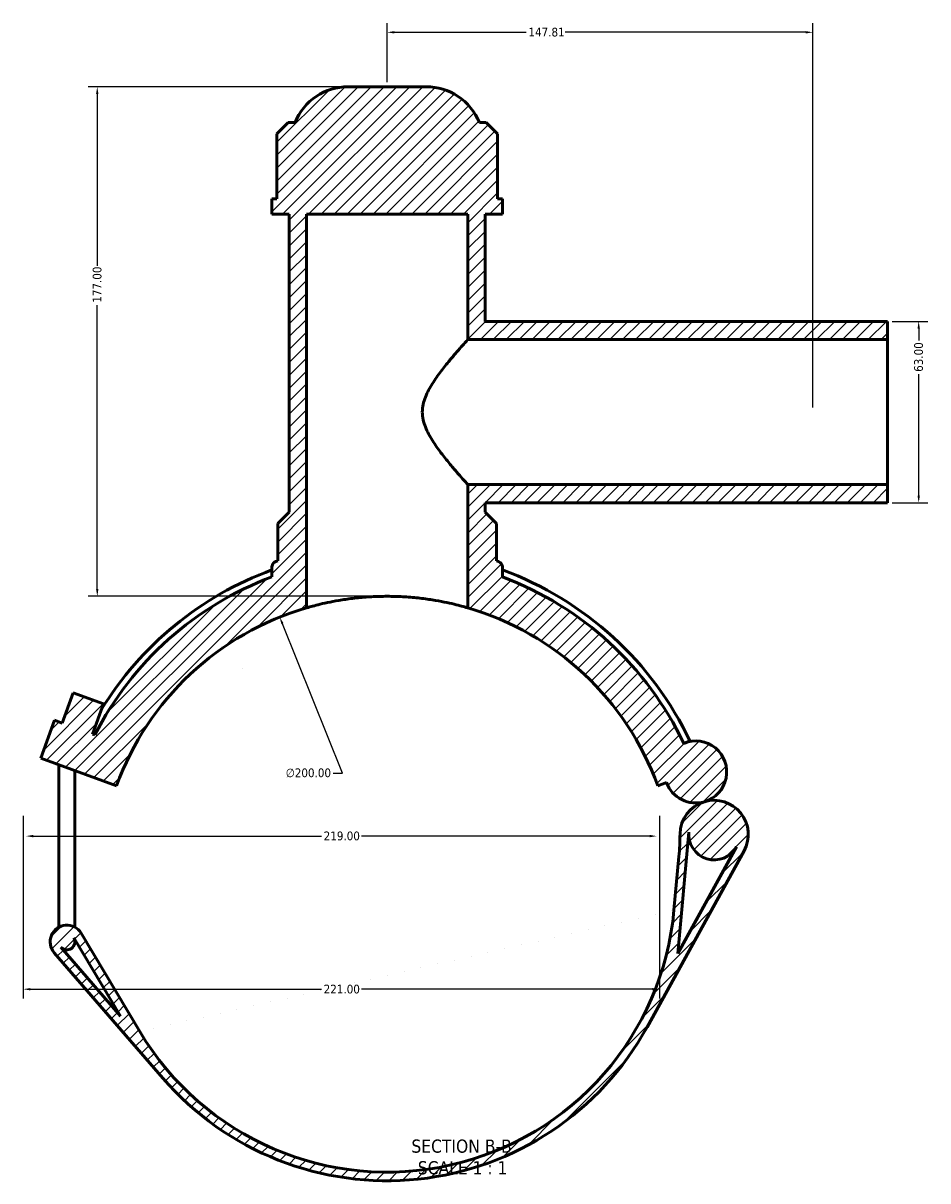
# Model space of a CAD drawing. Header units: millimetres. Extents: x 0 to 898, y -425 to 1022.
# Tile 1 of 5: x 261 to 575, y -425 to -23. Entities that reach past the tile are written whole.
import ezdxf

# ---------------------------------------------------------------- set-up
doc = ezdxf.new("R2010")
doc.units = ezdxf.units.MM
for name, color, linetype, lineweight in [('Dimension (ANSI)', 7, 'Continuous', 25), ('Hatch (ANSI)', 7, 'Continuous', 18), ('Symbol (ANSI)', 7, 'Continuous', 25), ('Visible (ANSI)', 7, 'Continuous', 50)]:
    doc.layers.add(name, color=color, linetype=linetype, lineweight=lineweight)
doc.styles.add('Label Text (ANSI)', font='tahoma.ttf')
doc.styles.add('Note Text (ANSI)', font='tahoma.ttf')
doc.dimstyles.new('Default - mm (ANSI)', dxfattribs={"dimtxt": 3.048, "dimasz": 2.5, "dimexe": 3.175, "dimexo": 1.6002, "dimgap": 0.8, "dimtad": 0, "dimtoh": 1, "dimrnd": 1e-08, "dimzin": 4, "dimdsep": 46, "dimtxsty": 'Note Text (ANSI)', "dimcen": 0.09, "dimdle": 10, "dimclrd": 256, "dimclre": 256, "dimclrt": 256, "dimadec": 1, "dimazin": 1, "dimtfac": 1, "dimtofl": 0, "dimtmove": 0, "dimatfit": 3, "dimfxl": 1, "dimtolj": 1, "dimtzin": 4, "dimlwd": -1, "dimlwe": -1, "dimarcsym": 0})

# ---------------------------------------------------------------- blocks, each defined once
blk = doc.blocks.new('*D7')
at = {"layer": 'Defpoints', "color": 0, "transparency": 16777216}
for p in [(349.87, -229.18), (424.47, -414.75)]:
    blk.add_point(p, dxfattribs=at)
at = {"layer": 'Dimension (ANSI)', "transparency": 16777216}
for p, q in [((371.66, -283.37), (350.8, -231.5)), ((368.44, -283.37), (371.66, -283.37))]:
    blk.add_line(p, q, dxfattribs=at)
blk.add_arc((387.17, -321.96), 100, 107.1765, 113.719, dxfattribs=at)
blk.add_solid([(351.19, -231.34), (350.42, -231.65), (349.87, -229.18)], dxfattribs=at)
at = {"layer": 'Dimension (ANSI)', "color": 230, "true_color": 0xff0080, "transparency": 16777216, "insert": (351.96, -281.73), "char_height": 3.048, "attachment_point": 1, "style": 'Note Text (ANSI)'}
blk.add_mtext('\\A1;∅200.00', dxfattribs=at)
blk = doc.blocks.new('*D9')
at = {"layer": 'Defpoints', "color": 0, "transparency": 16777216}
for p in [(373.67, -44.96), (286.51, -221.96), (387.17, -221.96)]:
    blk.add_point(p, dxfattribs=at)
at = {"layer": 'Dimension (ANSI)', "transparency": 16777216}
for p, q in [((372.07, -44.96), (283.33, -44.96)), ((286.51, -47.46), (286.51, -107.12)), ((286.51, -219.46), (286.51, -120.8)), ((385.57, -221.96), (283.33, -221.96))]:
    blk.add_line(p, q, dxfattribs=at)
for points in [[(286.09, -47.46), (286.92, -47.46), (286.51, -44.96)], [(286.09, -219.46), (286.92, -219.46), (286.51, -221.96)]]:
    blk.add_solid(points, dxfattribs=at)
at = {"layer": 'Dimension (ANSI)', "color": 230, "true_color": 0xff0080, "transparency": 16777216, "insert": (284.92, -120), "char_height": 3.048, "attachment_point": 1, "rotation": 90, "style": 'Note Text (ANSI)'}
blk.add_mtext('\\A1;177.00', dxfattribs=at)
blk = doc.blocks.new('*D10')
at = {"layer": 'Defpoints', "color": 0, "transparency": 16777216}
for p in [(560.95, -126.46), (560.95, -189.46), (571.72, -189.46)]:
    blk.add_point(p, dxfattribs=at)
at = {"layer": 'Dimension (ANSI)', "transparency": 16777216}
for p, q in [((562.55, -126.46), (574.9, -126.46)), ((571.72, -128.96), (571.72, -133.12)), ((571.72, -186.96), (571.72, -144.8)), ((562.55, -189.46), (574.9, -189.46))]:
    blk.add_line(p, q, dxfattribs=at)
for points in [[(571.31, -128.96), (572.14, -128.96), (571.72, -126.46)], [(571.31, -186.96), (572.14, -186.96), (571.72, -189.46)]]:
    blk.add_solid(points, dxfattribs=at)
at = {"layer": 'Dimension (ANSI)', "color": 230, "true_color": 0xff0080, "transparency": 16777216, "insert": (570.14, -144), "char_height": 3.048, "attachment_point": 1, "rotation": 90, "style": 'Note Text (ANSI)'}
blk.add_mtext('\\A1;63.00', dxfattribs=at)
blk = doc.blocks.new('*D11')
at = {"layer": 'Defpoints', "color": 0, "transparency": 16777216}
for p in [(534.98, -26.05), (387.17, -44.96), (534.98, -157.96)]:
    blk.add_point(p, dxfattribs=at)
at = {"layer": 'Dimension (ANSI)', "transparency": 16777216}
for p, q in [((387.17, -43.36), (387.17, -22.88)), ((534.98, -156.36), (534.98, -22.88)), ((389.67, -26.05), (435.42, -26.05)), ((532.48, -26.05), (448.93, -26.05))]:
    blk.add_line(p, q, dxfattribs=at)
for points in [[(389.67, -25.64), (389.67, -26.47), (387.17, -26.05)], [(532.48, -25.64), (532.48, -26.47), (534.98, -26.05)]]:
    blk.add_solid(points, dxfattribs=at)
at = {"layer": 'Dimension (ANSI)', "color": 230, "true_color": 0xff0080, "transparency": 16777216, "insert": (436.22, -24.46), "char_height": 3.048, "attachment_point": 1, "style": 'Note Text (ANSI)'}
blk.add_mtext('\\A1;147.81', dxfattribs=at)
blk = doc.blocks.new('*D12')
at = {"layer": 'Defpoints', "color": 0, "transparency": 16777216}
for p in [(260.78, -296.59), (481.78, -296.59), (481.78, -358.43)]:
    blk.add_point(p, dxfattribs=at)
at = {"layer": 'Dimension (ANSI)', "transparency": 16777216}
for p, q in [((260.78, -298.19), (260.78, -361.61)), ((481.78, -298.19), (481.78, -361.61)), ((263.28, -358.43), (364.32, -358.43)), ((479.28, -358.43), (378.24, -358.43))]:
    blk.add_line(p, q, dxfattribs=at)
for points in [[(263.28, -358.02), (263.28, -358.85), (260.78, -358.43)], [(479.28, -358.02), (479.28, -358.85), (481.78, -358.43)]]:
    blk.add_solid(points, dxfattribs=at)
at = {"layer": 'Dimension (ANSI)', "color": 230, "true_color": 0xff0080, "transparency": 16777216, "insert": (365.12, -356.85), "char_height": 3.048, "attachment_point": 1, "style": 'Note Text (ANSI)'}
blk.add_mtext('\\A1;221.00', dxfattribs=at)
blk = doc.blocks.new('*D13')
at = {"layer": 'Defpoints', "color": 0, "transparency": 16777216}
for p in [(261.78, -305.25), (480.78, -305.25), (480.78, -305.25)]:
    blk.add_point(p, dxfattribs=at)
at = {"layer": 'Dimension (ANSI)', "transparency": 16777216}
for p, q in [((264.28, -305.25), (364.32, -305.25)), ((478.28, -305.25), (378.24, -305.25))]:
    blk.add_line(p, q, dxfattribs=at)
for points in [[(264.28, -304.83), (264.28, -305.67), (261.78, -305.25)], [(478.28, -304.83), (478.28, -305.67), (480.78, -305.25)]]:
    blk.add_solid(points, dxfattribs=at)
at = {"layer": 'Dimension (ANSI)', "color": 230, "true_color": 0xff0080, "transparency": 16777216, "insert": (365.12, -303.66), "char_height": 3.048, "attachment_point": 1, "style": 'Note Text (ANSI)'}
blk.add_mtext('\\A1;219.00', dxfattribs=at)

msp = doc.modelspace()

# ---------------------------------------------------------------- hatches: boundary and pattern name
at = {"layer": 'Hatch (ANSI)'}
h = msp.add_hatch(dxfattribs=at)
h.set_pattern_fill('ANSI31', color=256, scale=25.4, style=0)
h.set_pattern_definition([(45, (0, 0), (-2.245064, 2.245064), [])])
edge = h.paths.add_edge_path()
edge.add_ellipse((500.707, -304.659), major_axis=(-3.358, 11.36), ratio=1, start_angle=0, end_angle=72.83798)
edge.add_ellipse((388.869, -303.301), major_axis=(99.993, -1.214), ratio=1, start_angle=355.49837, end_angle=360, ccw=False)
edge.add_line((488.458, -312.36), (486.76, -331.02))
edge.add_ellipse((387.172, -321.961), major_axis=(99.589, -9.059), ratio=1, start_angle=215.95985, end_angle=360, ccw=False)
edge.add_line((301.242, -373.109), (280.936, -338.995))
edge.add_ellipse((275.952, -341.961), major_axis=(4.984, 2.967), ratio=1, start_angle=0, end_angle=190.09828)
edge.add_line((271.565, -345.756), (309.272, -389.346))
edge.add_ellipse((387.172, -321.961), major_axis=(-77.899, -67.385), ratio=1, start_angle=0, end_angle=110.33732)
edge.add_line((477.429, -371.585), (511.088, -310.366))
edge.add_ellipse((500.707, -304.659), major_axis=(10.381, -5.707), ratio=1, start_angle=0, end_angle=135.26821)
edge = h.paths.add_edge_path(flags=0)
edge.add_line((278.358, -340.529), (294.567, -367.761))
edge.add_line((294.567, -367.761), (273.834, -343.793))
edge.add_ellipse((275.952, -341.961), major_axis=(-2.118, -1.832), ratio=1, start_angle=0, end_angle=169.90172)
edge = h.paths.add_edge_path(flags=0)
edge.add_line((488.062, -346.019), (491.897, -303.858))
edge.add_ellipse((500.707, -304.659), major_axis=(-8.81, 0.801), ratio=1, start_angle=0, end_angle=156.39544)
edge.add_line((508.459, -308.921), (488.062, -346.019))
edge = h.paths.add_edge_path()
edge.add_line((421.172, -189.461), (560.945, -189.461))
edge.add_line((560.945, -189.461), (560.945, -183.161))
edge.add_line((560.945, -183.161), (415.172, -183.161))
edge.add_line((415.172, -183.161), (415.172, -225.961))
edge.add_ellipse((387.172, -321.961), major_axis=(28, 96), ratio=1, start_angle=306.2602, end_angle=360, ccw=False)
edge.add_line((481.141, -287.759), (484.177, -286.654))
edge.add_ellipse((494.297, -282.971), major_axis=(-10.12, -3.683), ratio=1, start_angle=0, end_angle=86.46625)
edge.add_ellipse((494.297, -282.971), major_axis=(3.053, -10.328), ratio=1, start_angle=0, end_angle=186.24103)
edge.add_ellipse((387.172, -321.961), major_axis=(102.968, 48.925), ratio=1, start_angle=0, end_angle=44.04445)
edge.add_line((427.172, -215.209), (427.172, -211.77))
edge.add_ellipse((425.172, -211.77), major_axis=(2, 0), ratio=1, start_angle=0, end_angle=70.97308)
edge.add_ellipse((387.172, -321.961), major_axis=(38.652, 112.083), ratio=1, start_angle=0, end_angle=0.33298)
edge.add_line((425.172, -209.656), (425.172, -196.711))
edge.add_line((425.172, -196.711), (421.172, -192.711))
edge.add_line((421.172, -192.711), (421.172, -189.461))
edge = h.paths.add_edge_path()
edge.add_line((560.945, -126.461), (421.172, -126.461))
edge.add_line((421.172, -126.461), (421.172, -89.211))
edge.add_line((421.172, -89.211), (427.172, -89.211))
edge.add_line((427.172, -89.211), (427.172, -83.901))
edge.add_line((427.172, -83.901), (425.524, -83.901))
edge.add_line((425.524, -83.901), (425.524, -61.351))
edge.add_line((425.524, -61.351), (421.524, -57.351))
edge.add_line((421.524, -57.351), (419.172, -57.351))
edge.add_ellipse((400.676, -64.961), major_axis=(18.496, 7.61), ratio=1, start_angle=0, end_angle=67.63534)
edge.add_line((400.676, -44.961), (373.667, -44.961))
edge.add_ellipse((373.667, -64.961), major_axis=(0, 20), ratio=1, start_angle=0, end_angle=67.63534)
edge.add_line((355.172, -57.351), (352.819, -57.351))
edge.add_line((352.819, -57.351), (348.819, -61.351))
edge.add_line((348.819, -61.351), (348.819, -83.901))
edge.add_line((348.819, -83.901), (347.172, -83.901))
edge.add_line((347.172, -83.901), (347.172, -89.211))
edge.add_line((347.172, -89.211), (353.172, -89.211))
edge.add_line((353.172, -89.211), (353.172, -192.711))
edge.add_line((353.172, -192.711), (349.172, -196.711))
edge.add_line((349.172, -196.711), (349.172, -209.656))
edge.add_ellipse((387.172, -321.961), major_axis=(-38, 112.305), ratio=1, start_angle=0, end_angle=0.33298)
edge.add_spline(control_points=[(348.52, -209.879), (348.374, -209.929), (348.236, -209.995), (347.976, -210.159), (347.856, -210.255), (347.565, -210.55), (347.42, -210.769), (347.222, -211.251), (347.172, -211.509), (347.172, -211.77)], knot_values=[-0.2483344, -0.2483344, -0.2483344, -0.2483344, -0.2022961, -0.2022961, -0.1562578, -0.1562578, -0.0781289, -0.0781289, 0, 0, 0, 0], degree=3, periodic=0)
edge.add_line((347.172, -211.77), (347.172, -215.209))
edge.add_ellipse((387.172, -321.961), major_axis=(-40, 106.752), ratio=1, start_angle=0, end_angle=42.40489)
edge.add_line((285.646, -270.111), (284.835, -269.815))
edge.add_line((284.835, -269.815), (288.665, -259.291))
edge.add_line((288.665, -259.291), (278.141, -255.46))
edge.add_line((278.141, -255.46), (274.31, -265.985))
edge.add_line((274.31, -265.985), (271.679, -265.027))
edge.add_line((271.679, -265.027), (266.891, -278.183))
edge.add_line((266.891, -278.183), (293.202, -287.759))
edge.add_ellipse((387.172, -321.961), major_axis=(-93.969, 34.202), ratio=1, start_angle=306.2602, end_angle=360, ccw=False)
edge.add_line((359.172, -225.961), (359.172, -89.211))
edge.add_line((359.172, -89.211), (415.172, -89.211))
edge.add_line((415.172, -89.211), (415.172, -132.761))
edge.add_line((415.172, -132.761), (560.945, -132.761))
edge.add_line((560.945, -132.761), (560.945, -126.461))

# ---------------------------------------------------------------- linework, layer by layer
at = {"layer": 'Visible (ANSI)'}
for p, q in [((400.676, -44.961), (373.667, -44.961)), ((352.819, -57.351), (348.819, -61.351)), ((355.172, -57.351), (352.819, -57.351)), ((421.524, -57.351), (419.172, -57.351)), ((425.524, -61.351), (421.524, -57.351)), ((348.819, -61.351), (348.819, -83.901)), ((425.524, -83.901), (425.524, -61.351)), ((348.819, -83.901), (347.172, -83.901)), ((347.172, -83.901), (347.172, -89.211)), ((427.172, -83.901), (425.524, -83.901)), ((427.172, -89.211), (427.172, -83.901)), ((347.172, -89.211), (353.172, -89.211)), ((353.172, -89.211), (353.172, -192.711)), ((359.172, -225.961), (359.172, -89.211)), ((359.172, -89.211), (415.172, -89.211)), ((415.172, -89.211), (415.172, -132.761)), ((421.172, -126.461), (421.172, -89.211)), ((421.172, -89.211), (427.172, -89.211)), ((560.945, -126.461), (421.172, -126.461)), ((560.945, -126.461), (560.945, -132.761)), ((415.172, -132.761), (560.945, -132.761)), ((560.945, -132.761), (560.945, -183.161)), ((560.945, -183.161), (415.172, -183.161)), ((415.172, -183.161), (415.172, -225.961)), ((560.945, -183.161), (560.945, -189.461)), ((353.172, -192.711), (349.172, -196.711)), ((421.172, -189.461), (560.945, -189.461)), ((421.172, -192.711), (421.172, -189.461)), ((425.172, -196.711), (421.172, -192.711)), ((349.172, -196.711), (349.172, -209.656)), ((425.172, -209.656), (425.172, -196.711)), ((347.172, -211.77), (347.172, -215.209)), ((427.172, -215.209), (427.172, -211.77)), ((278.141, -255.46), (274.31, -265.985)), ((288.665, -259.291), (278.141, -255.46)), ((284.835, -269.815), (288.665, -259.291)), ((271.679, -265.027), (266.891, -278.183)), ((274.31, -265.985), (271.679, -265.027)), ((285.646, -270.111), (284.835, -269.815)), ((266.891, -278.183), (293.202, -287.759)), ((273.152, -335.801), (273.152, -280.462)), ((278.752, -335.801), (278.752, -282.5)), ((481.141, -287.759), (484.177, -286.654)), ((488.062, -346.019), (491.897, -303.858)), ((508.459, -308.921), (488.062, -346.019)), ((477.429, -371.585), (511.088, -310.366)), ((488.458, -312.36), (486.76, -331.02)), ((273.152, -335.801), (273.152, -336.882)), ((278.752, -336.882), (278.752, -335.801)), ((278.358, -340.529), (294.567, -367.761)), ((278.752, -341.961), (278.752, -341.191)), ((301.242, -373.109), (280.936, -338.995)), ((271.565, -345.756), (309.272, -389.346)), ((294.567, -367.761), (273.834, -343.793))]:
    msp.add_line(p, q, dxfattribs=at)
for centre, radius, start, end in [((373.667, -64.961), 20, 90, 157.63534), ((400.676, -64.961), 20, 22.36466, 90), ((387.172, -321.961), 116.28, 110.1206, 148.63512), ((387.172, -321.961), 118.56, 108.69394, 109.02692), ((387.172, -321.961), 118.56, 70.97308, 71.30606), ((425.172, -211.77), 2, 0, 70.97308), ((387.172, -321.961), 116.28, 25.23957, 69.8794), ((387.172, -321.961), 114, 110.54098, 152.94587), ((387.172, -321.961), 114, 25.41457, 69.45902), ((387.172, -321.961), 100, 106.2602, 160), ((387.172, -321.961), 100, 20, 73.7398), ((494.297, -282.971), 10.769, 286.46625, 112.70729), ((494.297, -282.971), 10.769, 200, 286.46625), ((500.707, -304.659), 11.846, 106.46625, 179.30423), ((500.707, -304.659), 11.846, 331.19805, 106.46625), ((388.869, -303.301), 100, 354.8026, 359.30423), ((500.707, -304.659), 8.846, 174.8026, 331.19805), ((387.172, -321.961), 100, 210.76245, 354.8026), ((275.952, -341.961), 5.8, 30.76245, 220.86073), ((275.952, -341.961), 2.8, 220.86073, 30.76245), ((387.172, -321.961), 103, 220.86073, 331.19805)]:
    msp.add_arc(centre, radius, start, end, dxfattribs=at)
for points, knots in [([(415.172, -132.761), (415.172, -132.761), (415.014, -132.936), (414.391, -133.631), (413.925, -134.152), (412.75, -135.48), (412.04, -136.289), (410.478, -138.101), (409.626, -139.105), (407.847, -141.261), (406.848, -142.503), (404.827, -145.173), (403.805, -146.6), (401.925, -149.591), (401.068, -151.149), (399.791, -154.418), (399.376, -156.13), (399.376, -157.961)], [12.7082395, 12.7082395, 12.7082395, 12.7082395, 13.2179692, 13.2179692, 13.7276988, 13.7276988, 14.2374284, 14.2374284, 14.7471581, 14.7471581, 15.2964484, 15.2964484, 15.8457387, 15.8457387, 16.395029, 16.395029, 16.9443194, 16.9443194, 16.9443194, 16.9443194]), ([(399.376, -157.961), (399.376, -159.792), (399.791, -161.504), (401.068, -164.774), (401.925, -166.332), (403.805, -169.323), (404.827, -170.749), (406.848, -173.42), (407.847, -174.662), (409.626, -176.818), (410.478, -177.821), (412.04, -179.634), (412.75, -180.442), (413.925, -181.771), (414.391, -182.291), (415.014, -182.987), (415.172, -183.161), (415.172, -183.161)], [0, 0, 0, 0, 0.5492903, 0.5492903, 1.0985807, 1.0985807, 1.647871, 1.647871, 2.1971613, 2.1971613, 2.7068909, 2.7068909, 3.2166206, 3.2166206, 3.7263502, 3.7263502, 4.2360798, 4.2360798, 4.2360798, 4.2360798]), ([(348.52, -209.879), (348.374, -209.929), (348.236, -209.995), (347.976, -210.159), (347.856, -210.255), (347.565, -210.55), (347.42, -210.769), (347.222, -211.251), (347.172, -211.509), (347.172, -211.77)], [-0.24833443, -0.24833443, -0.24833443, -0.24833443, -0.20229611, -0.20229611, -0.15625779, -0.15625779, -0.07812889, -0.07812889, 0, 0, 0, 0]), ([(415.172, -225.961), (415.172, -225.961), (415.001, -225.911), (414.288, -225.707), (413.745, -225.554), (412.314, -225.171), (411.424, -224.941), (409.371, -224.451), (408.208, -224.191), (405.733, -223.691), (404.334, -223.433), (401.286, -222.95), (399.636, -222.726), (396.19, -222.354), (394.39, -222.206), (390.765, -222.009), (388.939, -221.961), (385.404, -221.961), (383.578, -222.009), (379.953, -222.206), (378.154, -222.354), (374.707, -222.726), (373.057, -222.95), (370.009, -223.433), (368.61, -223.691), (366.135, -224.191), (364.972, -224.451), (362.919, -224.941), (362.03, -225.171), (360.598, -225.554), (360.055, -225.707), (359.342, -225.911), (359.172, -225.961), (359.172, -225.961)], [8.4869329, 8.4869329, 8.4869329, 8.4869329, 9.0174255, 9.0174255, 9.5479181, 9.5479181, 10.0784107, 10.0784107, 10.6089033, 10.6089033, 11.1392773, 11.1392773, 11.6696513, 11.6696513, 12.2000254, 12.2000254, 12.7303994, 12.7303994, 13.2607734, 13.2607734, 13.7911475, 13.7911475, 14.3215215, 14.3215215, 14.8518955, 14.8518955, 15.3823881, 15.3823881, 15.9128807, 15.9128807, 16.4433733, 16.4433733, 16.9738659, 16.9738659, 16.9738659, 16.9738659])]:
    msp.add_open_spline(points, degree=3, knots=knots, dxfattribs=at)

# ---------------------------------------------------------------- texts
at = {"layer": 'Symbol (ANSI)', "char_height": 4.572, "attachment_point": 7, "style": 'Label Text (ANSI)'}
for s, insert in [('SECTION B-B', (395.59, -415.306)), ('SCALE 1 : 1', (397.813, -422.819))]:
    msp.add_mtext(s, dxfattribs=dict(at, insert=insert))

# ---------------------------------------------------------------- dimensions: what is measured, and where the dimension line sits
at = {"layer": 'Dimension (ANSI)'}
for base, p1, p2, angle, override, picture, middle in [((534.981, -26.052), (387.172, -44.961), (534.981, -157.961), 180, {"dimtoh": 0, "dimdec": 2, "dimtp": 0, "dimtm": 0, "dimtdec": 2, "dimatfit": 1}, '*D11', (442.172, -26.052)), ((286.506, -221.962), (373.667, -44.961), (387.172, -221.962), 90, {"dimtoh": 0, "dimdec": 2, "dimtp": 0, "dimtm": 0, "dimtdec": 2, "dimatfit": 1}, '*D9', (286.506, -113.962)), ((571.725, -189.461), (560.945, -126.461), (560.945, -189.461), 90, {"dimtoh": 0, "dimdec": 2, "dimtp": 0, "dimtm": 0, "dimtdec": 2, "dimatfit": 1}, '*D10', (571.725, -138.961)), ((481.781, -358.433), (260.781, -296.585), (481.781, -296.585), 180, {"dimtoh": 0, "dimdec": 2, "dimtp": 0, "dimtm": 0, "dimtdec": 2, "dimatfit": 1}, '*D12', (371.281, -358.433)), ((480.781, -305.25), (261.781, -305.25), (480.781, -305.25), 180, {"dimtoh": 0, "dimdec": 2, "dimse1": 1, "dimse2": 1, "dimtp": 0, "dimtm": 0, "dimtdec": 2, "dimatfit": 1}, '*D13', (371.281, -305.25))]:
    dim = msp.add_linear_dim(base=base, p1=p1, p2=p2, angle=angle, dimstyle='Default - mm (ANSI)', override=override, dxfattribs=at)
    dim.commit()
    dim.dimension.update_dxf_attribs({"geometry": picture, "text_midpoint": middle, "dimtype": 160})
dim = msp.add_diameter_dim_2p(p1=(424.471, -414.751), p2=(349.872, -229.178), dimstyle='Default - mm (ANSI)', override={"dimtih": 1, "dimdec": 2, "dimlfac": 0.99997, "dimtp": 0, "dimtm": 0, "dimtdec": 2}, dxfattribs=at)
dim.commit()
dim.dimension.update_dxf_attribs({"geometry": '*D7', "text_midpoint": (359.796, -283.371), "dimtype": 163})

doc.saveas('drawing.dxf')
